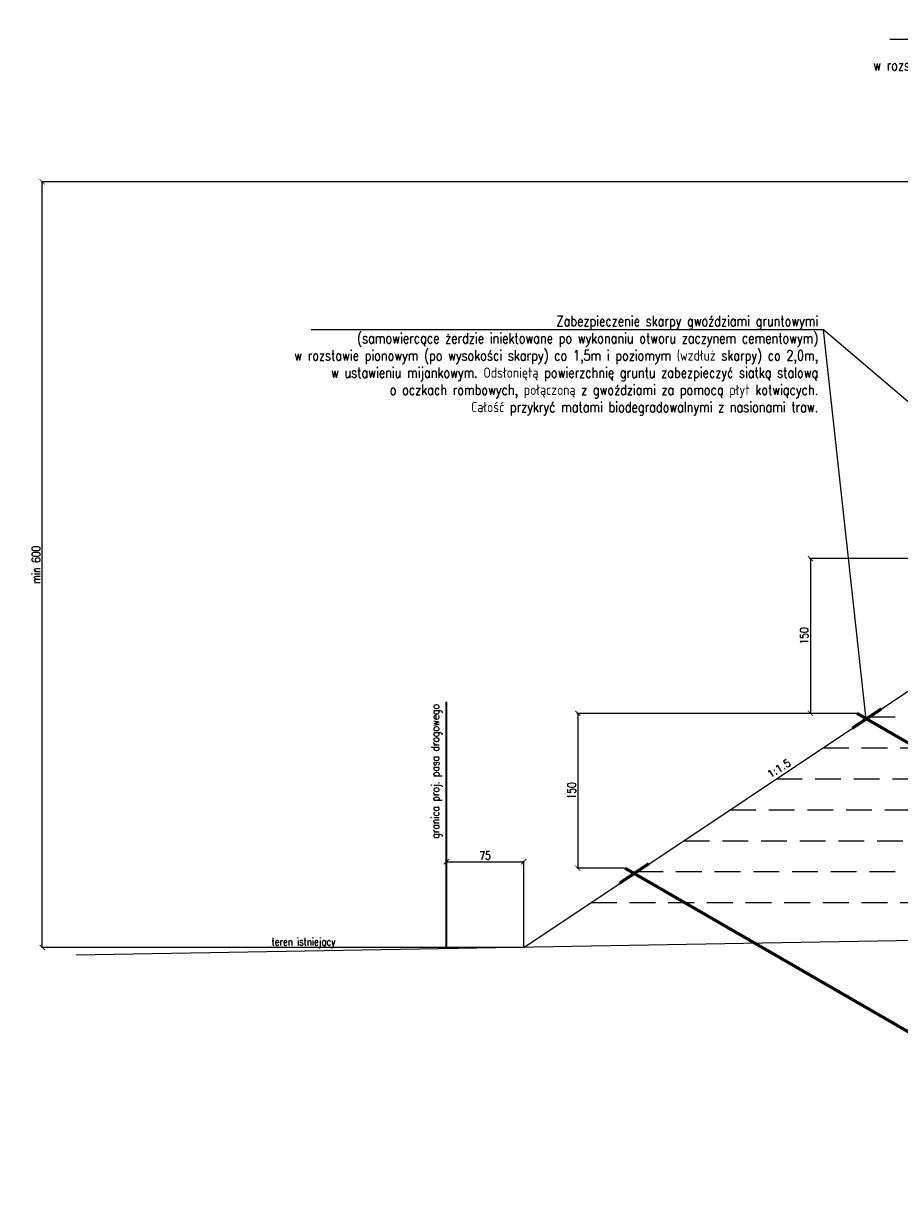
# Model space of a CAD drawing. Header units: metres. Extents: x 6562771 to 6588056, y 5578696 to 5581651.
# Tile 13 of 18: x 6574020 to 6574869, y 5579795 to 5580943. Entities that reach past the tile are written whole.
import ezdxf
from ezdxf import colors
from ezdxf.entities.mleader import LeaderData, LeaderLine
from ezdxf.enums import TextEntityAlignment as Align
from ezdxf.math import Vec2, Vec3

# ---------------------------------------------------------------- set-up
doc = ezdxf.new("R2010")
doc.units = ezdxf.units.M
doc.linetypes.add('HIDDEN', pattern=[0.375, 0.25, -0.125])
for name, color, linetype in [('0_50', 3, 'Continuous'), ('pkonstr-0_50', 3, 'Continuous'), ('pkonstr-istn', 14, 'Continuous'), ('pkonstr-opisy', 2, 'Continuous'), ('pkonstr-wymiary', 1, 'Continuous')]:
    doc.layers.add(name, color=color, linetype=linetype)
doc.styles.add('2mm', font='simplex', dxfattribs={"height": 2})
doc.styles.add('Opisy', font='simplex.shx', dxfattribs={"width": 0.8})
doc.styles.add('wymiary', font='simplex.shx', dxfattribs={"width": 0.8})
doc.styles.add('† PF †', font='simplex.shx', dxfattribs={"width": 0.8})
doc.dimstyles.new('ddd$0', dxfattribs={"dimtxt": 8, "dimasz": 5, "dimexe": 0.5, "dimexo": 1, "dimgap": 2, "dimtad": 1, "dimdec": 0, "dimzin": 0, "dimdsep": 46, "dimtxsty": 'wymiary', "dimblk": 'ARCHTICK', "dimcen": 0, "dimclrd": 256, "dimclre": 256, "dimclrt": 256, "dimadec": 0, "dimazin": 0, "dimtfac": 1, "dimtdec": 0, "dimtmove": 1, "dimatfit": 3, "dimldrblk": 'DOT', "dimfxl": 1, "dimtolj": 1, "dimtzin": 0, "dimlwd": -1, "dimlwe": -1, "dimarcsym": 0})
doc.dimstyles.new('szczegoly-1-20', dxfattribs={"dimtxt": 4, "dimasz": 2, "dimexe": 1, "dimexo": 2.5, "dimgap": 0.5, "dimtad": 1, "dimdec": 0, "dimzin": 0, "dimdsep": 46, "dimtxsty": 'wymiary', "dimblk": 'ARCHTICK', "dimcen": 0, "dimclrd": 256, "dimclre": 256, "dimclrt": 256, "dimadec": 0, "dimazin": 0, "dimtfac": 1, "dimtdec": 0, "dimtmove": 1, "dimatfit": 3, "dimldrblk": 'ARCHTICK', "dimfxl": 1, "dimtolj": 1, "dimtzin": 0, "dimlwd": -1, "dimlwe": -1, "dimarcsym": 0})

# ---------------------------------------------------------------- blocks, each defined once
blk = doc.blocks.new('_ArchTick')
at = {"color": 0, "linetype": 'ByBlock', "const_width": 0.15}
blk.add_lwpolyline([(-0.5, -0.5), (0.5, 0.5)], dxfattribs=at)
blk = doc.blocks.new('*D136')
at = {"layer": 'Defpoints', "color": 0, "transparency": 16777216}
for p in [(6574505.3, 5580131.3), (6574430.3, 5580117.7), (6574505.3, 5580048.3)]:
    blk.add_point(p, dxfattribs=at)
at = {"layer": 'pkonstr-wymiary', "transparency": 16777216}
for p, q in [((6574430.3, 5580118.2), (6574430.3, 5580132.3)), ((6574505.3, 5580048.8), (6574505.3, 5580132.3))]:
    blk.add_line(p, q, dxfattribs=at)
at = {"layer": 'pkonstr-wymiary', "lineweight": 0, "transparency": 16777216}
blk.add_line((6574430.3, 5580131.3), (6574505.3, 5580131.3), dxfattribs=at)
at = {"layer": 'pkonstr-wymiary', "lineweight": 0, "transparency": 16777216, "xscale": 5, "yscale": 5, "zscale": 5, "rotation": 180}
blk.add_blockref('_ArchTick', (6574430.3, 5580131.3), dxfattribs=at)
at = {"layer": 'pkonstr-wymiary', "lineweight": 0, "transparency": 16777216, "xscale": 5, "yscale": 5, "zscale": 5}
blk.add_blockref('_ArchTick', (6574505.3, 5580131.3), dxfattribs=at)
at = {"layer": 'pkonstr-wymiary', "transparency": 16777216, "insert": (6574467.8, 5580137.3), "char_height": 8, "attachment_point": 5, "style": 'wymiary'}
blk.add_mtext('\\A1;75', dxfattribs=at)
blk = doc.blocks.new('_None')
blk = doc.blocks.new('*D180')
at = {"layer": 'Defpoints', "color": 0, "transparency": 16777216}
for p in [(6574038.3, 5580790.1), (6575457.6, 5580790.1), (6574505.3, 5580048.3)]:
    blk.add_point(p, dxfattribs=at)
at = {"layer": 'pkonstr-wymiary', "transparency": 16777216}
for p, q in [((6575456.6, 5580790.1), (6574037.8, 5580790.1)), ((6574038.3, 5580048.3), (6574038.3, 5580790.1)), ((6574504.3, 5580048.3), (6574037.8, 5580048.3))]:
    blk.add_line(p, q, dxfattribs=at)
at = {"layer": 'pkonstr-wymiary', "transparency": 16777216, "xscale": 5, "yscale": 5, "zscale": 5}
for p, rotation in [((6574038.3, 5580790.1), 90), ((6574038.3, 5580048.3), 270)]:
    blk.add_blockref('_ArchTick', p, dxfattribs=dict(at, rotation=rotation))
at = {"layer": 'pkonstr-wymiary', "transparency": 16777216, "insert": (6574032.3, 5580419.2), "char_height": 8, "attachment_point": 5, "rotation": 90, "style": 'wymiary'}
blk.add_mtext('\\A1;min 600', dxfattribs=at)
blk = doc.blocks.new('_Dot')
at = {"color": 0, "linetype": 'ByBlock', "lineweight": -2}
blk.add_line((-0.5, 0), (-1, 0), dxfattribs=at)
at = {"color": 0, "linetype": 'ByBlock', "const_width": 0.5}
blk.add_lwpolyline([(-0.25, 0, 1), (0.25, 0, 1)], format="xyb", close=True, dxfattribs=at)
blk = doc.blocks.new('*D206')
at = {"layer": 'Defpoints', "color": 0, "transparency": 16777216}
for p in [(6574828.4, 5580275.1), (6574557.7, 5580125.1), (6574603.4, 5580125.1)]:
    blk.add_point(p, dxfattribs=at)
at = {"layer": 'pkonstr-wymiary', "transparency": 16777216}
for p, q in [((6574827.9, 5580275.1), (6574556.7, 5580275.1)), ((6574602.9, 5580125.1), (6574556.7, 5580125.1))]:
    blk.add_line(p, q, dxfattribs=at)
at = {"layer": 'pkonstr-wymiary', "lineweight": 0, "transparency": 16777216}
blk.add_line((6574557.7, 5580275.1), (6574557.7, 5580125.1), dxfattribs=at)
at = {"layer": 'pkonstr-wymiary', "lineweight": 0, "transparency": 16777216, "xscale": 5, "yscale": 5, "zscale": 5}
for p, rotation in [((6574557.7, 5580275.1), 90), ((6574557.7, 5580125.1), 270)]:
    blk.add_blockref('_ArchTick', p, dxfattribs=dict(at, rotation=rotation))
at = {"layer": 'pkonstr-wymiary', "transparency": 16777216, "insert": (6574551.7, 5580200.1), "char_height": 8, "attachment_point": 5, "rotation": 90, "style": 'wymiary'}
blk.add_mtext('\\A1;150', dxfattribs=at)
blk = doc.blocks.new('*D207')
at = {"layer": 'Defpoints', "color": 0, "transparency": 16777216}
for p in [(6575053.9, 5580425.1), (6574783.2, 5580275.1), (6574828.9, 5580275.1)]:
    blk.add_point(p, dxfattribs=at)
at = {"layer": 'pkonstr-wymiary', "transparency": 16777216}
for p, q in [((6575053.4, 5580425.1), (6574782.2, 5580425.1)), ((6574828.4, 5580275.1), (6574782.2, 5580275.1))]:
    blk.add_line(p, q, dxfattribs=at)
at = {"layer": 'pkonstr-wymiary', "lineweight": 0, "transparency": 16777216}
blk.add_line((6574783.2, 5580425.1), (6574783.2, 5580275.1), dxfattribs=at)
at = {"layer": 'pkonstr-wymiary', "lineweight": 0, "transparency": 16777216, "xscale": 5, "yscale": 5, "zscale": 5}
for p, rotation in [((6574783.2, 5580425.1), 90), ((6574783.2, 5580275.1), 270)]:
    blk.add_blockref('_ArchTick', p, dxfattribs=dict(at, rotation=rotation))
at = {"layer": 'pkonstr-wymiary', "transparency": 16777216, "insert": (6574777.2, 5580350.1), "char_height": 8, "attachment_point": 5, "rotation": 90, "style": 'wymiary'}
blk.add_mtext('\\A1;150', dxfattribs=at)

msp = doc.modelspace()

# ---------------------------------------------------------------- linework, layer by layer
at = {"layer": '0_50', "color": 7, "linetype": 'HIDDEN', "ltscale": 100}
for points in [[(6574840.4, 5580271.7), (6575407.1, 5580271.7)], [(6574795.4, 5580241.7), (6575407.1, 5580241.7)], [(6574750.4, 5580211.7), (6575407.1, 5580211.7)], [(6574705.4, 5580181.7), (6575307.1, 5580181.7)], [(6574660.4, 5580151.7), (6575307.1, 5580151.7)], [(6574615.4, 5580121.7), (6575207.1, 5580121.7)], [(6574570.4, 5580091.7), (6575207.1, 5580091.7)]]:
    msp.add_lwpolyline(points, dxfattribs=at)
at = {"layer": 'pkonstr-0_50'}
msp.add_lwpolyline([(6574505.3, 5580048.3), (6575150.1, 5580478.1), (6575300.1, 5580490.1), (6575750.1, 5580790.1)], dxfattribs=at)
at = {"layer": 'pkonstr-0_50', "color": 4, "const_width": 2, "flags": 128}
msp.add_lwpolyline([(6574430.3, 5580046.9), (6574430.3, 5580286.4)], dxfattribs=at)
at = {"layer": 'pkonstr-0_50', "const_width": 3, "flags": 128}
for points in [[(6574823.8, 5580260.6), (6574852, 5580279.4)], [(6574828.4, 5580275.1), (6575520.8, 5579875.4)], [(6574598.3, 5580110.6), (6574626.5, 5580129.4)], [(6574603.4, 5580125.1), (6575123, 5579825.1)]]:
    msp.add_lwpolyline(points, dxfattribs=at)
at = {"layer": 'pkonstr-istn', "flags": 128}
msp.add_lwpolyline([(6577912.5, 5580249), (6577912.5, 5580249), (6577110.1, 5580783.9), (6576950.1, 5580793.5), (6576600.1, 5580800.6), (6576250.1, 5580793.5), (6576107.1, 5580784.5), (6575107.1, 5580058.8), (6574071.2, 5580040.6)], dxfattribs=at)
at = {"layer": 'pkonstr-opisy'}
msp.add_lwpolyline([(6574837.3, 5580269.1), (6574795.8, 5580646.9)], dxfattribs=at)

# ---------------------------------------------------------------- texts
at = {"layer": 'pkonstr-opisy', "style": 'Opisy', "width": 0.8}
msp.add_text('granica proj. pasa drogowego', height=8, rotation=90, dxfattribs=at).set_placement((6574425.8, 5580284.1), align=Align.BOTTOM_RIGHT)
at = {"layer": 'pkonstr-opisy', "style": '2mm'}
msp.add_text('1:1.5', height=7.2, rotation=32.2819, dxfattribs=at).set_placement((6574755.7, 5580216.8), align=Align.BOTTOM_CENTER)
at = {"layer": 'pkonstr-opisy', "style": 'Opisy', "width": 0.8}
msp.add_text('teren istniejący', height=7.5, rotation=0, dxfattribs=at).set_placement((6574260.7, 5580050.1))

# ---------------------------------------------------------------- dimensions: what is measured, and where the dimension line sits
at = {"layer": 'pkonstr-wymiary'}
dim = msp.add_linear_dim(base=(6574038.3, 5580790.1), p1=(6574505.3, 5580048.3), p2=(6575457.6, 5580790.1), angle=90, text='min 600', dimstyle='ddd$0', dxfattribs=at)
dim.commit()
dim.dimension.update_dxf_attribs({"geometry": '*D180', "text_midpoint": (6574032.3, 5580419.2)})
for base, p1, p2, picture, middle in [((6574783.2, 5580275.1), (6575053.9, 5580425.1), (6574828.9, 5580275.1), '*D207', (6574777.2, 5580350.1)), ((6574557.7, 5580125.1), (6574828.4, 5580275.1), (6574603.4, 5580125.1), '*D206', (6574551.7, 5580200.1))]:
    dim = msp.add_linear_dim(base=base, p1=p1, p2=p2, angle=90, dimstyle='szczegoly-1-20', override={"dimtxt": 8, "dimasz": 5, "dimexo": 0.5, "dimgap": 2, "dimlwd": 0}, dxfattribs=at)
    dim.commit()
    dim.dimension.update_dxf_attribs({"geometry": picture, "text_midpoint": middle})
dim = msp.add_linear_dim(base=(6574505.3, 5580131.3), p1=(6574430.3, 5580117.7), p2=(6574505.3, 5580048.3), dimstyle='szczegoly-1-20', override={"dimtxt": 8, "dimasz": 5, "dimexo": 0.5, "dimgap": 2, "dimlwd": 0}, dxfattribs=at)
dim.commit()
dim.dimension.update_dxf_attribs({"geometry": '*D136', "text_midpoint": (6574467.8, 5580137.3)})

# ---------------------------------------------------------------- leaders
at = {"layer": 'pkonstr-opisy'}
ml = msp.add_multileader_mtext('Standard', dxfattribs=at)
ml.set_content('Zabezpieczenie skarpy gwoździami gruntowymi\\P(samowiercące żerdzie iniektowane po wykonaniu otworu zaczynem cementowym)\\Pw rozstawie pionowym (po wysokości skarpy) co 1,5m i poziomym (wzdłuż skarpy) co 2,0m,\\Pw ustawieniu mijankowym. Odsłoniętą powierzchnię gruntu zabezpieczyć siatką stalową\\Po oczkach rombowych, połączoną z gwoździami za pomocą płyt kotwiących.\\PCałość przykryć matami biodegradowalnymi z nasionami traw. ', color=256, style='† PF †')
ml.set_leader_properties()
ml.set_arrow_properties(name='NONE')
ml.build(insert=Vec2(0, 0))
ml.multileader.update_dxf_attribs({"has_dogleg": 0, "text_left_attachment_type": 6, "text_right_attachment_type": 6, "dogleg_length": 0, "arrow_head_size": 10})
ctx = ml.context
ctx.base_point, ctx.char_height, ctx.arrow_head_size, ctx.landing_gap_size, ctx.plane_origin, ctx.plane_x_axis, ctx.plane_y_axis = Vec3(6574767.8, 5580928.1), 10, 10, 5, Vec3(6575605.7, 5580879.6), Vec3(1, -0.000003), Vec3(0.000003, 1)
ctx.left_attachment, ctx.right_attachment, ctx.text_align_type = 6, 6, 2
notes = []
notes.append((ctx, [(0, (1, 1, 0), (6575357.2, 5580928.1), (-0.846626, 0.532189), 0, [(0, [(6575645.1, 5580719.1)], 0, [])])]))
ctx.mtext.insert, ctx.mtext.text_direction, ctx.mtext.rotation, ctx.mtext.alignment, ctx.mtext.flow_direction = Vec3(6575352.2, 5580941.4), Vec3(1, -0.000003), 6.283182, 3, 5
ml = msp.add_multileader_mtext('Standard', dxfattribs=at)
ml.set_content('Zabezpieczenie skarpy gwoździami gruntowymi\\P(samowiercące żerdzie iniektowane po wykonaniu otworu zaczynem cementowym)\\Pw rozstawie pionowym (po wysokości skarpy) co 1,5m i poziomym (wzdłuż skarpy) co 2,0m,\\Pw ustawieniu mijankowym. Odsłoniętą powierzchnię gruntu zabezpieczyć siatką stalową\\Po oczkach rombowych, połączoną z gwoździami za pomocą płyt kotwiących.\\PCałość przykryć matami biodegradowalnymi z nasionami traw. ', color=256, style='† PF †')
ml.set_leader_properties()
ml.set_arrow_properties(name='NONE')
ml.build(insert=Vec2(0, 0))
ml.multileader.update_dxf_attribs({"has_dogleg": 0, "text_left_attachment_type": 6, "text_right_attachment_type": 6, "dogleg_length": 0, "arrow_head_size": 10})
ctx = ml.context
ctx.base_point, ctx.char_height, ctx.arrow_head_size, ctx.landing_gap_size, ctx.plane_origin, ctx.plane_x_axis, ctx.plane_y_axis = Vec3(6574206.3, 5580646.9), 10, 10, 5, Vec3(6575044.2, 5580598.4), Vec3(1, -0.000003), Vec3(0.000003, 1)
ctx.left_attachment, ctx.right_attachment, ctx.text_align_type = 6, 6, 2
notes.append((ctx, [(0, (1, 1, 0), (6574795.8, 5580646.9), (-0.846626, 0.532189), 0, [(0, [(6575063.9, 5580419.1)], 0, [])])]))
ctx.mtext.insert, ctx.mtext.text_direction, ctx.mtext.rotation, ctx.mtext.alignment, ctx.mtext.flow_direction = Vec3(6574790.8, 5580660.3), Vec3(1, -0.000003), 6.283182, 3, 5
for ctx, leaders in notes:
    for number, flags, end, landing, length, lines in leaders:
        leader = LeaderData()
        leader.index, (leader.has_last_leader_line, leader.has_dogleg_vector, leader.attachment_direction) = number, flags
        leader.last_leader_point, leader.dogleg_vector, leader.dogleg_length = Vec3(end), Vec3(landing), length
        for number, points, colour, breaks in lines:
            line = LeaderLine()
            line.index, line.vertices, line.color, line.breaks = number, Vec3.list(points), colors.encode_raw_color(colour), breaks
            leader.lines.append(line)
        ctx.leaders.append(leader)

doc.saveas('drawing.dxf')
